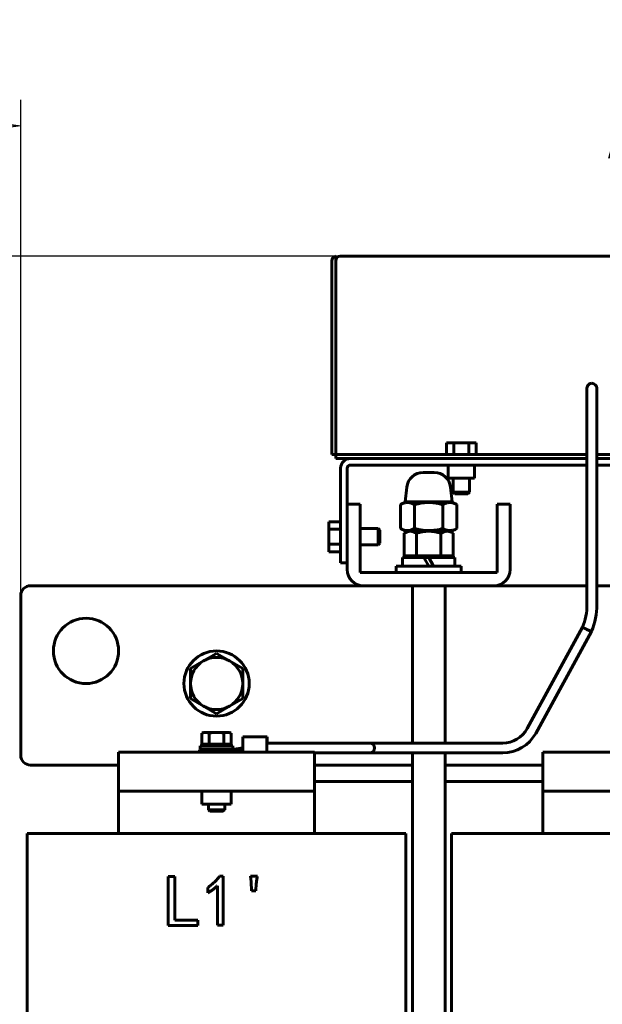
# Model space of a CAD drawing. Header units: millimetres. Extents: x 0 to 297, y 0 to 420.
# Tile 4 of 7: x 48 to 92, y 161 to 237. Entities that reach past the tile are written whole.
import ezdxf

# ---------------------------------------------------------------- set-up
doc = ezdxf.new("R2010")
doc.units = ezdxf.units.MM
doc.linetypes.add('K5LT_BASIC', pattern=[0])
doc.linetypes.add('K5LT_THIN', pattern=[0])
doc.layers.add('Системный слой', color=7, linetype='Continuous')
doc.styles.add('KDIMTEXTSTYLE', font='GOST_AU.SHX', dxfattribs={"width": 0.96, "oblique": 15, "height": 5})
doc.dimstyles.new('KDIMSTYLE (0.25)', dxfattribs={"dimtxt": 5, "dimasz": 1, "dimexe": 2, "dimexo": 0, "dimgap": 1, "dimtad": 1, "dimlfac": 4, "dimtxsty": 'KDIMTEXTSTYLE', "dimsah": 1, "dimcen": 0, "dimdle": 1, "dimadec": 0, "dimazin": 0, "dimtfac": 0.667, "dimtmove": 0, "dimatfit": 3, "dimfxl": 1, "dimtvp": 1, "dimtolj": 1, "dimtzin": 0, "dimarcsym": 0})

# ---------------------------------------------------------------- blocks, each defined once
blk = doc.blocks.new('U0')
at = {"layer": 'Системный слой', "color": 150, "linetype": 'K5LT_BASIC', "lineweight": 60, "true_color": 0x0080ff}
for p, q in [((77.192, 197.503), (78.989, 197.503)), ((78.989, 197.503), (80.786, 197.503))]:
    blk.add_line(p, q, dxfattribs=at)
blk = doc.blocks.new('U2')
at = {"layer": 'Системный слой', "color": 150, "linetype": 'K5LT_BASIC', "lineweight": 60, "true_color": 0x0080ff}
for p, q in [((91.114, 203.078), (73.114, 203.078)), ((94.864, 203.078), (91.864, 203.078)), ((98.621, 203.078), (95.614, 203.078)), ((117.364, 203.078), (99.371, 203.078))]:
    blk.add_line(p, q, dxfattribs=at)
blk = doc.blocks.new('U3')
at = {"layer": 'Системный слой', "color": 150, "linetype": 'K5LT_BASIC', "lineweight": 60, "true_color": 0x0080ff}
for p, q in [((91.114, 203.378), (73.114, 203.378)), ((94.864, 203.378), (91.864, 203.378)), ((98.621, 203.378), (95.614, 203.378)), ((117.364, 203.378), (99.371, 203.378))]:
    blk.add_line(p, q, dxfattribs=at)
blk = doc.blocks.new('U4')
at = {"layer": 'Системный слой', "color": 150, "linetype": 'K5LT_BASIC', "lineweight": 60, "true_color": 0x0080ff}
for p, q in [((75.239, 197.578), (75.239, 197.078)), ((75.239, 197.078), (75.239, 196.578))]:
    blk.add_line(p, q, dxfattribs=at)
blk = doc.blocks.new('U5')
at = {"layer": 'Системный слой', "color": 150, "linetype": 'K5LT_BASIC', "lineweight": 60, "true_color": 0x0080ff}
for p, q in [((75.114, 197.078), (75.114, 197.703)), ((75.114, 196.453), (75.114, 197.078))]:
    blk.add_line(p, q, dxfattribs=at)
blk = doc.blocks.new('U14')
at = {"layer": 'Системный слой', "color": 150, "linetype": 'K5LT_BASIC', "lineweight": 60, "true_color": 0x0080ff}
for p, q in [((78.614, 195.478), (76.977, 195.478)), ((81.002, 195.478), (78.989, 195.478))]:
    blk.add_line(p, q, dxfattribs=at)
blk = doc.blocks.new('U19')
at = {"layer": 'Системный слой', "color": 150, "linetype": 'K5LT_BASIC', "lineweight": 60, "true_color": 0x0080ff}
for p, q in [((81.489, 200.378), (80.989, 200.378)), ((81.989, 200.378), (81.489, 200.378))]:
    blk.add_line(p, q, dxfattribs=at)
blk = doc.blocks.new('U20')
at = {"layer": 'Системный слой', "color": 150, "linetype": 'K5LT_BASIC', "lineweight": 60, "true_color": 0x0080ff}
for p, q in [((80.864, 200.503), (81.489, 200.503)), ((81.489, 200.503), (82.114, 200.503))]:
    blk.add_line(p, q, dxfattribs=at)
blk = doc.blocks.new('U23')
at = {"layer": 'Системный слой', "color": 150, "linetype": 'K5LT_BASIC', "lineweight": 60, "true_color": 0x0080ff}
for p, q in [((73.989, 193.328), (48.489, 193.328)), ((91.114, 193.328), (83.989, 193.328)), ((94.864, 193.328), (91.864, 193.328)), ((98.621, 193.328), (95.614, 193.328)), ((106.489, 193.328), (99.371, 193.328)), ((141.989, 193.328), (116.489, 193.328))]:
    blk.add_line(p, q, dxfattribs=at)
blk = doc.blocks.new('U24')
at = {"layer": 'Системный слой', "color": 150, "linetype": 'K5LT_BASIC', "lineweight": 60, "true_color": 0x0080ff}
for p, q in [((48.489, 179.578), (55.239, 179.578)), ((70.239, 179.578), (77.739, 179.578)), ((80.239, 179.578), (87.739, 179.578)), ((102.739, 179.578), (110.239, 179.578)), ((112.739, 179.578), (120.239, 179.578)), ((135.239, 179.578), (141.989, 179.578))]:
    blk.add_line(p, q, dxfattribs=at)
blk = doc.blocks.new('U25')
at = {"layer": 'Системный слой', "color": 150, "linetype": 'K5LT_BASIC', "lineweight": 60, "true_color": 0x0080ff}
for p, q in [((81.489, 201.578), (80.489, 201.578)), ((82.489, 201.578), (81.489, 201.578))]:
    blk.add_line(p, q, dxfattribs=at)
blk = doc.blocks.new('U27')
at = {"layer": 'Системный слой', "color": 150, "linetype": 'K5LT_BASIC', "lineweight": 60, "true_color": 0x0080ff}
for p, q in [((72.989, 202.578), (91.114, 202.578)), ((91.864, 202.578), (94.864, 202.578)), ((95.614, 202.578), (98.621, 202.578)), ((99.371, 202.578), (117.489, 202.578))]:
    blk.add_line(p, q, dxfattribs=at)
blk = doc.blocks.new('U28')
at = {"layer": 'Системный слой', "color": 150, "linetype": 'K5LT_BASIC', "lineweight": 60, "true_color": 0x0080ff}
for p, q in [((80.239, 181.265), (80.239, 193.328)), ((80.239, 91.078), (80.239, 180.515))]:
    blk.add_line(p, q, dxfattribs=at)
blk = doc.blocks.new('U29')
at = {"layer": 'Системный слой', "color": 150, "linetype": 'K5LT_BASIC', "lineweight": 60, "true_color": 0x0080ff}
for p, q in [((77.739, 181.265), (77.739, 193.328)), ((77.739, 91.078), (77.739, 180.515))]:
    blk.add_line(p, q, dxfattribs=at)
blk = doc.blocks.new('U33')
at = {"layer": 'Системный слой', "color": 150, "linetype": 'K5LT_BASIC', "lineweight": 60, "true_color": 0x0080ff}
for p, q in [((66.603, 181.532), (66.602, 181.403)), ((66.602, 181.403), (66.602, 181.265)), ((66.604, 181.491), (66.604, 181.532)), ((66.605, 181.265), (66.604, 181.491))]:
    blk.add_line(p, q, dxfattribs=at)
blk = doc.blocks.new('U34')
at = {"layer": 'Системный слой', "color": 150, "linetype": 'K5LT_BASIC', "lineweight": 60, "true_color": 0x0080ff}
for p, q in [((64.756, 180.681), (64.756, 180.751)), ((64.757, 180.622), (64.756, 180.681)), ((64.757, 180.578), (64.757, 180.622))]:
    blk.add_line(p, q, dxfattribs=at)
blk = doc.blocks.new('U35')
at = {"layer": 'Системный слой', "color": 150, "linetype": 'K5LT_BASIC', "lineweight": 60, "true_color": 0x0080ff}
for p, q in [((66.601, 181.368), (66.602, 181.701)), ((66.601, 180.902), (66.601, 181.368)), ((66.602, 181.701), (66.603, 181.75)), ((66.604, 181.75), (66.606, 181.556)), ((66.606, 181.556), (66.606, 181.265)), ((66.602, 180.578), (66.601, 180.902))]:
    blk.add_line(p, q, dxfattribs=at)
blk = doc.blocks.new('U36')
at = {"layer": 'Системный слой', "color": 150, "linetype": 'K5LT_BASIC', "lineweight": 60, "true_color": 0x0080ff}
for p, q in [((62.114, 180.789), (62.114, 180.751)), ((62.114, 176.578), (62.114, 176.157))]:
    blk.add_line(p, q, dxfattribs=at)
blk = doc.blocks.new('U37')
at = {"layer": 'Системный слой', "color": 150, "linetype": 'K5LT_BASIC', "lineweight": 60, "true_color": 0x0080ff}
for p, q in [((63.364, 180.789), (63.364, 180.751)), ((63.364, 176.578), (63.364, 176.157))]:
    blk.add_line(p, q, dxfattribs=at)
blk = doc.blocks.new('U50')
at = {"layer": 'Системный слой', "color": 150, "linetype": 'K5LT_BASIC', "lineweight": 60, "true_color": 0x0080ff}
for p, q in [((61.489, 181.049), (62.739, 181.049)), ((62.739, 181.049), (63.989, 181.049))]:
    blk.add_line(p, q, dxfattribs=at)
blk = doc.blocks.new('U51')
at = {"layer": 'Системный слой', "color": 150, "linetype": 'K5LT_BASIC', "lineweight": 60, "true_color": 0x0080ff}
for p, q in [((61.489, 180.789), (62.739, 180.789)), ((62.739, 180.789), (63.989, 180.789))]:
    blk.add_line(p, q, dxfattribs=at)
blk = doc.blocks.new('U54')
at = {"layer": 'Системный слой', "color": 150, "linetype": 'K5LT_BASIC', "lineweight": 60, "true_color": 0x0080ff}
for p, q in [((77.739, 178.328), (70.239, 178.328)), ((87.739, 178.328), (80.239, 178.328))]:
    blk.add_line(p, q, dxfattribs=at)
blk = doc.blocks.new('KDIMARROW_01')
at = {"layer": 'Системный слой'}
blk.add_hatch(color=0, dxfattribs=at).paths.add_polyline_path([(0, 0), (-5, 0.658), (-4.5, 0), (-5, -0.658)])
at = {"layer": 'Системный слой', "color": 0, "linetype": 'K5LT_THIN', "lineweight": 18}
for p, q in [((-4.5, 0), (-5, 0.658)), ((-5, 0.658), (0, 0)), ((0, 0), (-5, -0.658)), ((-5, -0.658), (-4.5, 0)), ((0, 0), (-1, 0))]:
    blk.add_line(p, q, dxfattribs=at)

msp = doc.modelspace()

# ---------------------------------------------------------------- linework, layer by layer
at = {"layer": 'Системный слой', "color": 150, "linetype": 'K5LT_BASIC', "lineweight": 60, "true_color": 0x0080ff}
for p, q in [((71.5641, 203.6275), (71.5641, 218.2311)), ((71.8641, 203.6275), (71.8641, 218.5775)), ((72.2141, 218.5775), (118.2641, 218.5775)), ((91.1141, 203.4673), (91.1141, 208.4673)), ((91.8641, 203.4673), (91.8641, 208.4673)), ((80.3459, 204.2775), (80.9175, 204.2775)), ((80.3459, 204.2775), (80.3459, 203.3775)), ((80.9175, 204.2775), (82.0607, 204.2775)), ((80.9175, 204.2775), (80.9175, 203.3775)), ((82.0607, 204.2775), (82.0607, 203.3775)), ((82.0607, 204.2775), (82.6323, 204.2775)), ((82.6323, 204.2775), (82.6323, 203.3775)), ((71.5641, 203.3775), (71.5641, 203.6275)), ((71.8641, 203.3775), (71.5641, 203.3775)), ((71.8641, 203.6275), (71.8641, 203.3775)), ((71.8641, 203.3775), (71.8641, 203.4775)), ((71.8641, 203.3775), (73.1141, 203.3775)), ((71.8641, 203.0775), (71.8641, 203.3775)), ((73.1141, 203.0775), (71.8641, 203.0775)), ((91.1141, 191.8761), (91.1141, 203.4673)), ((91.8641, 191.8761), (91.8641, 203.4673)), ((72.2391, 202.3275), (72.2391, 195.0775)), ((72.7391, 199.5775), (72.7391, 202.3275)), ((80.4891, 201.5775), (80.4891, 202.5775)), ((82.4891, 201.5775), (82.4891, 202.5775)), ((79.4208, 202.0025), (78.5574, 202.0025)), ((79.4208, 202.0025), (78.5574, 202.0025)), ((80.8641, 200.5025), (80.8641, 201.5775)), ((82.1141, 200.5025), (82.1141, 201.5775)), ((77.3151, 200.8906), (77.1886, 199.7525)), ((80.6631, 200.8906), (80.7896, 199.7525)), ((80.9891, 200.3775), (80.8641, 200.5025)), ((81.9891, 200.3775), (82.1141, 200.5025)), ((72.7391, 199.5775), (73.7391, 199.5775)), ((72.7391, 198.3275), (72.7391, 199.5775)), ((73.7391, 199.5775), (73.7391, 198.3275)), ((77.1922, 199.7525), (76.824, 199.54)), ((76.824, 197.7151), (76.824, 199.54)), ((77.1886, 199.7525), (80.7896, 199.7525)), ((77.9066, 199.54), (77.9066, 197.7151)), ((80.0716, 199.54), (80.0716, 197.7151)), ((80.786, 199.7525), (81.1542, 199.54)), ((81.1542, 199.54), (81.1542, 197.7151)), ((84.2391, 198.3275), (84.2391, 199.5775)), ((84.2391, 199.5775), (85.2391, 199.5775)), ((85.2391, 199.5775), (85.2391, 198.3275)), ((71.3391, 198.2207), (72.2391, 198.2207)), ((71.3391, 197.6491), (71.3391, 198.2207)), ((72.7391, 194.5775), (72.7391, 198.3275)), ((73.7391, 198.3275), (73.7391, 194.3275)), ((84.2391, 194.3275), (84.2391, 198.3275)), ((85.2391, 198.3275), (85.2391, 194.5775)), ((71.3391, 197.6491), (72.2391, 197.6491)), ((71.3391, 196.506), (71.3391, 197.6491)), ((75.1141, 197.7025), (73.7391, 197.7025)), ((75.2391, 197.5775), (75.1141, 197.7025)), ((77.1922, 197.5025), (76.824, 197.7151)), ((77.3641, 197.5025), (77.1127, 197.3574)), ((77.1127, 197.3574), (77.1127, 195.6275)), ((78.0509, 197.3574), (78.0509, 195.6275)), ((79.9273, 197.3574), (79.9273, 195.6275)), ((80.6141, 197.5025), (80.8655, 197.3574)), ((80.786, 197.5025), (81.1542, 197.7151)), ((80.8655, 197.3574), (80.8655, 195.6275)), ((71.3391, 195.9344), (71.3391, 196.506)), ((71.3391, 196.506), (72.2391, 196.506)), ((75.1141, 196.4525), (73.7391, 196.4525)), ((75.2391, 196.5775), (75.1141, 196.4525)), ((71.3391, 195.9344), (72.2391, 195.9344)), ((76.9766, 195.4775), (76.9766, 194.8275)), ((78.0509, 195.6275), (77.1127, 195.6275)), ((77.5354, 195.4775), (77.5354, 195.6275)), ((79.9273, 195.6275), (78.0509, 195.6275)), ((78.9891, 194.8275), (78.6138, 195.4775)), ((78.9891, 195.4775), (78.6138, 195.4775)), ((78.9891, 195.4775), (79.3644, 194.8275)), ((80.8655, 195.6275), (79.9273, 195.6275)), ((80.4429, 195.4775), (80.4429, 195.6275)), ((81.0016, 195.4775), (81.0016, 194.8275)), ((72.2391, 195.0775), (72.7391, 195.0775)), ((76.4891, 194.8275), (76.4891, 194.3275)), ((81.4891, 194.8275), (76.4891, 194.8275)), ((81.4891, 194.8275), (81.4891, 194.3275)), ((73.7391, 194.3275), (84.2391, 194.3275)), ((83.9891, 193.3275), (73.9891, 193.3275)), ((47.7391, 192.5775), (47.7391, 180.3275)), ((86.5281, 182.3702), (90.7753, 190.1384)), ((87.1861, 182.0104), (91.4535, 189.8155)), ((91.1145, 189.9771), (91.4535, 189.8155)), ((91.4614, 189.8347), (91.4535, 189.8155)), ((62.7391, 188.1369), (61.7391, 187.5596)), ((63.7391, 187.5596), (62.7391, 188.1369)), ((61.7391, 187.5596), (60.7391, 186.9822)), ((64.7391, 186.9822), (63.7391, 187.5596)), ((60.7391, 186.9822), (60.7391, 185.8275)), ((64.7391, 185.8275), (64.7391, 186.9822)), ((60.7391, 185.8275), (60.7391, 184.6728)), ((64.7391, 184.6728), (64.7391, 185.8275)), ((60.7391, 184.6728), (61.7391, 184.0955)), ((63.7391, 184.0955), (64.7391, 184.6728)), ((61.7391, 184.0955), (62.7391, 183.5181)), ((62.7391, 183.5181), (63.7391, 184.0955)), ((61.7666, 182.0866), (61.6162, 182.0318)), ((61.6162, 182.0318), (61.6162, 181.1741)), ((61.8969, 182.0866), (61.7666, 182.0866)), ((62.7391, 182.0866), (61.8969, 182.0866)), ((62.1776, 182.0318), (62.1776, 181.1741)), ((63.5813, 182.0866), (62.7391, 182.0866)), ((63.3006, 181.1741), (63.3006, 182.0318)), ((63.7116, 182.0866), (63.5813, 182.0866)), ((63.7116, 182.0866), (63.862, 182.0318)), ((63.862, 181.1741), (63.862, 182.0318)), ((61.6162, 181.1741), (61.8969, 181.1741)), ((61.8791, 181.0491), (61.7666, 181.1741)), ((61.8969, 181.1741), (62.1776, 181.1741)), ((62.1776, 181.1741), (62.7391, 181.1741)), ((62.7391, 181.1741), (63.3006, 181.1741)), ((63.3006, 181.1741), (63.5813, 181.1741)), ((63.5813, 181.1741), (63.862, 181.1741)), ((63.5991, 181.0491), (63.7116, 181.1741)), ((66.6034, 181.7495), (64.7581, 181.7495)), ((64.7583, 181.7495), (66.6036, 181.7495)), ((66.6018, 181.2646), (71.9719, 181.2646)), ((66.6034, 181.7495), (66.6034, 181.5322)), ((66.6034, 181.5322), (66.6036, 181.5322)), ((66.6036, 181.5322), (66.6036, 181.7495)), ((71.9719, 181.2646), (74.4719, 181.2646)), ((74.4719, 181.2646), (76.9719, 181.2646)), ((76.9719, 181.2646), (84.6635, 181.2646)), ((55.2391, 180.5775), (70.2391, 180.5775)), ((55.2391, 177.5775), (55.2391, 180.5775)), ((63.6761, 180.7512), (61.4365, 180.7512)), ((61.4365, 180.5775), (61.4365, 180.7512)), ((61.4891, 180.7887), (61.4891, 181.0491)), ((63.3641, 180.5775), (63.5719, 180.5775)), ((63.6228, 180.5775), (63.7773, 180.5775)), ((63.6761, 180.7512), (63.7775, 180.7512)), ((63.9505, 180.7759), (63.9522, 180.7761)), ((64.7556, 180.8907), (63.9522, 180.7761)), ((63.9891, 180.7887), (63.9891, 181.0491)), ((70.2391, 177.5775), (70.2391, 180.5775)), ((70.2391, 180.5146), (71.9719, 180.5146)), ((71.9719, 180.5146), (74.4719, 180.5146)), ((74.4719, 180.5146), (76.9719, 180.5146)), ((76.9719, 180.5146), (84.6635, 180.5146)), ((87.7391, 180.5775), (102.7391, 180.5775)), ((87.7391, 177.5775), (87.7391, 180.5775)), ((55.2391, 177.5775), (70.2391, 177.5775)), ((55.2391, 177.0775), (55.2391, 177.5775)), ((61.6141, 176.5775), (61.6141, 177.5775)), ((63.8641, 176.5775), (63.8641, 177.5775)), ((70.2391, 177.0775), (70.2391, 177.5775)), ((87.7391, 177.5775), (102.7391, 177.5775)), ((87.7391, 177.0775), (87.7391, 177.5775)), ((55.2391, 174.3275), (55.2391, 177.0775)), ((70.2391, 174.3275), (70.2391, 177.0775)), ((87.7391, 174.3275), (87.7391, 177.0775)), ((63.8641, 176.5775), (61.6141, 176.5775)), ((62.2224, 176.0487), (62.1141, 176.1569)), ((62.1141, 176.1569), (63.3641, 176.1569)), ((62.2224, 176.0487), (63.2559, 176.0487)), ((63.2559, 176.0487), (63.3641, 176.1569)), ((48.2391, 174.3275), (48.2391, 109.3275)), ((48.2391, 174.3275), (53.2391, 174.3275)), ((53.2391, 174.3275), (72.2391, 174.3275)), ((72.2391, 174.3275), (77.2391, 174.3275)), ((77.2391, 174.3275), (77.2391, 109.3275)), ((80.7391, 174.3275), (80.7391, 109.3275)), ((80.7391, 174.3275), (85.7391, 174.3275)), ((85.7391, 174.3275), (104.7391, 174.3275)), ((59.0268, 167.2761), (59.0268, 171.0261)), ((59.0268, 171.0261), (59.5312, 171.0261)), ((59.5312, 171.0261), (59.5312, 167.6928)), ((62.9742, 171.07), (63.2374, 171.07)), ((63.2374, 171.07), (63.2374, 167.298)), ((65.3865, 170.6314), (65.3426, 171.07)), ((65.3426, 171.07), (65.869, 171.07)), ((65.4084, 169.9296), (65.3865, 170.6314)), ((62.0751, 169.7761), (62.0751, 170.1928)), ((62.7988, 167.298), (62.7988, 170.3244)), ((65.7374, 169.9296), (65.4084, 169.9296)), ((65.7812, 170.4998), (65.7374, 169.9296)), ((59.5312, 167.6928), (61.3075, 167.6928)), ((61.3075, 167.6928), (61.3075, 167.2761)), ((61.3075, 167.2761), (59.0268, 167.2761)), ((63.2374, 167.298), (62.7988, 167.298))]:
    msp.add_line(p, q, dxfattribs=at)
for centre in [(52.7391, 188.3275), (62.7391, 185.8275)]:
    msp.add_circle(centre, 2.5, dxfattribs=at)
for centre, radius, start, end in [((71.9141, 218.2311), 0.35, 98.213211, 180), ((72.2141, 218.2275), 0.35, 90, 180), ((91.4891, 208.4673), 0.375, 90, 180.001446), ((91.4891, 208.4673), 0.375, 0, 90), ((72.9891, 202.3275), 0.75, 90, 180), ((72.9891, 202.3275), 0.25, 90, 180), ((78.5574, 200.7525), 1.25, 89.998247, 173.659808), ((79.4208, 200.7525), 1.25, 6.340192, 90.001753), ((73.9891, 194.5775), 1.25, 180, 270), ((83.9891, 194.5775), 1.25, 270, 0), ((48.4891, 192.5775), 0.75, 90, 180), ((86.4891, 191.8761), 4.625, 337.931385, 360), ((86.4891, 191.8761), 5.375, 337.678846, 360), ((62.7391, 185.8275), 2, 120, 180), ((62.7391, 185.8275), 2, 60, 120), ((62.7391, 185.8275), 2, 0, 60), ((62.7391, 185.8275), 2, 180, 240), ((62.7391, 185.8275), 2, 300, 0), ((62.7391, 185.8275), 2, 240, 300), ((84.6635, 183.3896), 2.125, 270, 331.332634), ((84.6635, 183.3896), 2.875, 270, 331.332634), ((74.4719, 180.8896), 0.375, 270, 90), ((48.4891, 180.3275), 0.75, 180, 270)]:
    msp.add_arc(centre, radius, start, end, dxfattribs=at)
msp.add_ellipse((64.7582, 181.142), major_axis=(0, 0.6079), ratio=0.004678, start_param=0.0357219, end_param=1.5707963, dxfattribs=at)
for points, knots in [([(76.824, 199.54), (76.8886, 199.5773), (76.9765, 199.6213), (77.0887, 199.6622), (77.159, 199.6825), (77.2311, 199.6975), (77.3048, 199.7063), (77.3791, 199.7085), (77.4529, 199.7038), (77.5247, 199.6929), (77.5937, 199.6766), (77.6809, 199.6495), (77.7854, 199.6061), (77.8668, 199.5629), (77.9066, 199.54)], [0, 0, 0, 0, 2.7560149, 3.7063761, 4.6759695, 5.6700035, 6.6812568, 7.7046424, 8.7188714, 9.7019759, 10.6472201, 11.5539335, 13.3028004, 15, 15, 15, 15]), ([(77.9066, 199.54), (77.9254, 199.5454), (77.9635, 199.5562), (78.0212, 199.5718), (78.0787, 199.5867), (78.1554, 199.6056), (78.2516, 199.6273), (78.3988, 199.6563), (78.5255, 199.6758), (78.6313, 199.688), (78.6845, 199.6934), (78.7377, 199.6979), (78.7909, 199.7016), (78.8444, 199.7044), (78.916, 199.707), (78.9879, 199.7078), (79.0593, 199.7068), (79.1311, 199.7047), (79.2004, 199.7009), (79.2664, 199.6958), (79.3264, 199.6903), (79.4015, 199.682), (79.4912, 199.6697), (79.5803, 199.6553), (79.6693, 199.6387), (79.7546, 199.621), (79.8366, 199.6022), (79.9152, 199.5828), (79.9803, 199.5656), (80.0326, 199.5512), (80.0586, 199.5437), (80.0716, 199.54)], [0, 0, 0, 0, 0.0002359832, 0.0004719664, 0.0007079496, 0.0009439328, 0.0014158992, 0.0018878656, 0.0027406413, 0.0029538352, 0.0031670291, 0.003380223, 0.0035934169, 0.0038067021, 0.0040199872, 0.0044465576, 0.0046598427, 0.0048731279, 0.0052996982, 0.0054797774, 0.0056598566, 0.006020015, 0.0063801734, 0.0067403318, 0.0071004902, 0.0074606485, 0.007782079, 0.0081035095, 0.00842494, 0.0085856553, 0.0087463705, 0.0087463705, 0.0087463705, 0.0087463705]), ([(80.0716, 199.54), (80.1362, 199.5773), (80.2241, 199.6213), (80.3363, 199.6622), (80.4066, 199.6825), (80.4787, 199.6975), (80.5524, 199.7063), (80.6267, 199.7085), (80.7005, 199.7038), (80.7723, 199.6929), (80.8413, 199.6766), (80.9285, 199.6495), (81.033, 199.6061), (81.1144, 199.5629), (81.1542, 199.54)], [0, 0, 0, 0, 2.7560149, 3.7063761, 4.6759695, 5.6700035, 6.6812568, 7.7046424, 8.7188713, 9.7019758, 10.6472201, 11.5539334, 13.3028004, 15, 15, 15, 15]), ([(76.824, 197.7151), (76.8886, 197.6778), (76.9765, 197.6338), (77.0887, 197.5929), (77.159, 197.5726), (77.2311, 197.5576), (77.3048, 197.5488), (77.3791, 197.5466), (77.4529, 197.5513), (77.5247, 197.5622), (77.5937, 197.5785), (77.6809, 197.6056), (77.7854, 197.649), (77.8668, 197.6922), (77.9066, 197.7151)], [0, 0, 0, 0, 2.7560149, 3.7063761, 4.6759694, 5.6700035, 6.6812568, 7.7046424, 8.7188713, 9.7019758, 10.64722, 11.5539334, 13.3028004, 15, 15, 15, 15]), ([(77.5818, 197.5025), (77.542, 197.5025), (77.502, 197.4991), (77.4229, 197.4858), (77.3836, 197.476), (77.2664, 197.4381), (77.1893, 197.4016), (77.1127, 197.3574)], [0.0037974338, 0.0037974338, 0.0037974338, 0.0037974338, 0.004743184, 0.004743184, 0.0056889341, 0.0056889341, 0.0075804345, 0.0075804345, 0.0075804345, 0.0075804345]), ([(78.0509, 197.3574), (77.9742, 197.4017), (77.8969, 197.4382), (77.7407, 197.4887), (77.6617, 197.5025), (77.5818, 197.5025)], [0.0000002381, 0.0000002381, 0.0000002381, 0.0000002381, 0.0018988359, 0.0018988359, 0.0037974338, 0.0037974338, 0.0037974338, 0.0037974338]), ([(77.9066, 197.7151), (77.9254, 197.7097), (77.9635, 197.6989), (78.0212, 197.6833), (78.0787, 197.6684), (78.1554, 197.6495), (78.2516, 197.6278), (78.3545, 197.6076), (78.4444, 197.5921), (78.5216, 197.5805), (78.5987, 197.5706), (78.6763, 197.5623), (78.7542, 197.5558), (78.8321, 197.5511), (78.9101, 197.5483), (78.9626, 197.5477), (78.9891, 197.5477)], [0, 0, 0, 0, 0.0002359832, 0.0004719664, 0.0007079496, 0.0009439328, 0.0014158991, 0.0018878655, 0.0021995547, 0.0025112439, 0.0028229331, 0.0031346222, 0.0034463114, 0.0037580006, 0.0040696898, 0.004381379, 0.004381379, 0.004381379, 0.004381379]), ([(78.9891, 197.5025), (78.8306, 197.5025), (78.6731, 197.4889), (78.3598, 197.4384), (78.2035, 197.4015), (78.0509, 197.3574)], [0.0065399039, 0.0065399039, 0.0065399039, 0.0065399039, 0.0084332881, 0.0084332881, 0.0103266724, 0.0103266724, 0.0103266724, 0.0103266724]), ([(78.9891, 197.5477), (79.081, 197.5477), (79.1733, 197.5516), (79.3558, 197.5669), (79.4465, 197.5783), (79.7169, 197.622), (79.895, 197.6641), (80.0716, 197.7151)], [0.004381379, 0.004381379, 0.004381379, 0.004381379, 0.0054726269, 0.0054726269, 0.0065638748, 0.0065638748, 0.0087463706, 0.0087463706, 0.0087463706, 0.0087463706]), ([(79.9273, 197.3574), (79.7756, 197.4012), (79.6219, 197.4377), (79.3085, 197.4885), (79.1477, 197.5025), (78.9891, 197.5025)], [0.0027508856, 0.0027508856, 0.0027508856, 0.0027508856, 0.0046453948, 0.0046453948, 0.0065399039, 0.0065399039, 0.0065399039, 0.0065399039]), ([(80.3964, 197.5025), (80.3566, 197.5025), (80.3166, 197.4991), (80.2375, 197.4858), (80.1982, 197.476), (80.081, 197.4381), (80.0038, 197.4016), (79.9273, 197.3574)], [0.0037974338, 0.0037974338, 0.0037974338, 0.0037974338, 0.004743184, 0.004743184, 0.0056889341, 0.0056889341, 0.0075804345, 0.0075804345, 0.0075804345, 0.0075804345]), ([(80.0716, 197.7151), (80.16, 197.6641), (80.249, 197.622), (80.4289, 197.5638), (80.5198, 197.5478), (80.6579, 197.5476), (80.7041, 197.5515), (80.7956, 197.5668), (80.841, 197.5781), (80.9764, 197.6219), (81.0657, 197.664), (81.1542, 197.7151)], [0, 0, 0, 0, 0.0021865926, 0.0021865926, 0.0043731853, 0.0043731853, 0.0054664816, 0.0054664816, 0.0065597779, 0.0065597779, 0.0087463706, 0.0087463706, 0.0087463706, 0.0087463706]), ([(80.8655, 197.3574), (80.8183, 197.3847), (80.7421, 197.4237), (80.636, 197.4642), (80.5573, 197.4856), (80.4774, 197.4992), (80.4269, 197.5025), (80.3964, 197.5025)], [0, 0, 0, 0, 2.4588754, 3.9533407, 5.4591781, 6.4714505, 8, 8, 8, 8]), ([(90.7753, 190.1384), (90.7753, 190.1384), (90.7789, 190.1367), (90.7934, 190.1298), (90.8141, 190.12), (90.8407, 190.1073), (90.8735, 190.0918), (90.912, 190.0735), (90.9546, 190.0533), (91.0012, 190.0311), (91.0463, 190.0096), (91.0846, 189.9914), (91.1058, 189.9812), (91.1145, 189.9771)], [0, 0, 0, 0, 1.6443465, 3.0756114, 4.3558918, 5.6568511, 6.9961371, 8.3079991, 9.6476266, 10.9571669, 12.3193742, 13.3202503, 14, 14, 14, 14]), ([(61.6162, 182.0318), (61.6589, 182.0474), (61.7248, 182.0673), (61.8185, 182.0834), (61.8693, 182.0866), (61.8969, 182.0866)], [0, 0, 0, 0, 2.7621394, 4.2499012, 6, 6, 6, 6]), ([(64.7553, 181.142), (64.7553, 181.1163), (64.7553, 181.0907), (64.7554, 181.0399), (64.7554, 181.0145), (64.7554, 180.9651), (64.7555, 180.9406), (64.7556, 180.8934), (64.7556, 180.8702), (64.7557, 180.8259), (64.7558, 180.8044), (64.7559, 180.7729), (64.7559, 180.7619), (64.756, 180.7513)], [0, 0, 0, 0, 0.12826262, 0.12826262, 0.25420502, 0.25420502, 0.37888525, 0.37888525, 0.50330795, 0.50330795, 0.62845786, 0.62845786, 0.69813227, 0.69813227, 0.69813227, 0.69813227]), ([(64.756, 180.7513), (64.6839, 180.7384), (64.6117, 180.7255), (64.4674, 180.6998), (64.3953, 180.6869), (64.2329, 180.6581), (64.1428, 180.6421), (64.0526, 180.6262)], [0, 0, 0, 0, 0.0009216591, 0.0009216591, 0.0018433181, 0.0018433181, 0.0029948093, 0.0029948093, 0.0029948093, 0.0029948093]), ([(62.0751, 170.1928), (62.1201, 170.224), (62.2095, 170.2859), (62.3364, 170.3867), (62.4591, 170.4893), (62.5739, 170.5979), (62.6844, 170.7089), (62.787, 170.8252), (62.8846, 170.9448), (62.9443, 171.0282), (62.9742, 171.07)], [0, 0, 0, 0, 0.1300658, 0.2583133, 0.3846949, 0.5098007, 0.6334788, 0.7564596, 0.8780744, 1, 1, 1, 1]), ([(65.869, 171.07), (65.8491, 170.9752), (65.8095, 170.7867), (65.7906, 170.5951), (65.7812, 170.4998)], [0, 0, 0, 0, 0.5027795, 1, 1, 1, 1]), ([(62.7988, 170.3244), (62.7488, 170.2765), (62.646, 170.1777), (62.4729, 170.0406), (62.2821, 169.9045), (62.1454, 169.8198), (62.0751, 169.7761)], [0, 0, 0, 0, 0.2279817, 0.4698264, 0.7271404, 1, 1, 1, 1])]:
    msp.add_open_spline(points, degree=3, knots=knots, dxfattribs=at)
for points in [[(61.8969, 182.0866), (61.9914, 182.0866), (62.0848, 182.0656), (62.1776, 182.0318)], [(62.1776, 182.0318), (62.3633, 182.0656), (62.5502, 182.0866), (62.7391, 182.0866)], [(62.7391, 182.0866), (62.928, 182.0866), (63.1149, 182.0656), (63.3006, 182.0318)], [(63.3006, 182.0318), (63.3934, 182.0656), (63.4868, 182.0866), (63.5813, 182.0866)], [(63.5813, 182.0866), (63.6758, 182.0866), (63.7692, 182.0656), (63.862, 182.0318)], [(64.0445, 180.6248), (63.9493, 180.6082), (63.8602, 180.5942), (63.7773, 180.5775)], [(63.7774, 180.7512), (63.8309, 180.7593), (63.8889, 180.7671), (63.9505, 180.7759)], [(64.0445, 180.6248), (63.9555, 180.6089), (63.8665, 180.5932), (63.7775, 180.5775)], [(64.0526, 180.6262), (64.0499, 180.6256), (64.0472, 180.6252), (64.0445, 180.6248)]]:
    msp.add_open_spline(points, degree=3, dxfattribs=at)

# ---------------------------------------------------------------- block references
at = {"layer": 'Системный слой'}
for name in ['U3', 'U2', 'U27', 'U25', 'U20', 'U19', 'U5', 'U4', 'U0', 'U14', 'U23', 'U29', 'U28', 'U35', 'U33', 'U50', 'U51', 'U36', 'U37', 'U34', 'U24', 'U54']:
    msp.add_blockref(name, (0, 0), dxfattribs=at)

# ---------------------------------------------------------------- dimensions: what is measured, and where the dimension line sits
at = {"layer": 'Системный слой', "color": 7}
msp.add_linear_dim(base=(47.7391, 228.5775), p1=(142.7391, 192.5775), p2=(47.7391, 192.5775), location=(95.2391, 228.5775), text='\\H5.0;\\W0.965;\\Q15;\\H5.0;\\W0.965;\\Q15;\\Q15;Ш', dimstyle='KDIMSTYLE (0.25)', override={"dimexo": 0, "dimblk1": 'KDIMARROW_01', "dimblk2": 'KDIMARROW_01', "dimse1": 0, "dimse2": 0, "dimclrt": 7, "dimtolj": 1}, dxfattribs=at).render()
msp.add_linear_dim(base=(37.7391, 218.5775), p1=(117.2391, 82.8275), p2=(72.2141, 218.5775), angle=90, location=(37.7391, 150.7025), text='\\H5.0;\\W0.965;\\Q15;\\H5.0;\\W0.965;\\Q15;\\Q15;В', dimstyle='KDIMSTYLE (0.25)', override={"dimexo": 0, "dimblk1": 'KDIMARROW_01', "dimblk2": 'KDIMARROW_01', "dimse1": 0, "dimse2": 0, "dimclrt": 7, "dimtolj": 1}, dxfattribs=at).render()

doc.saveas('drawing.dxf')
